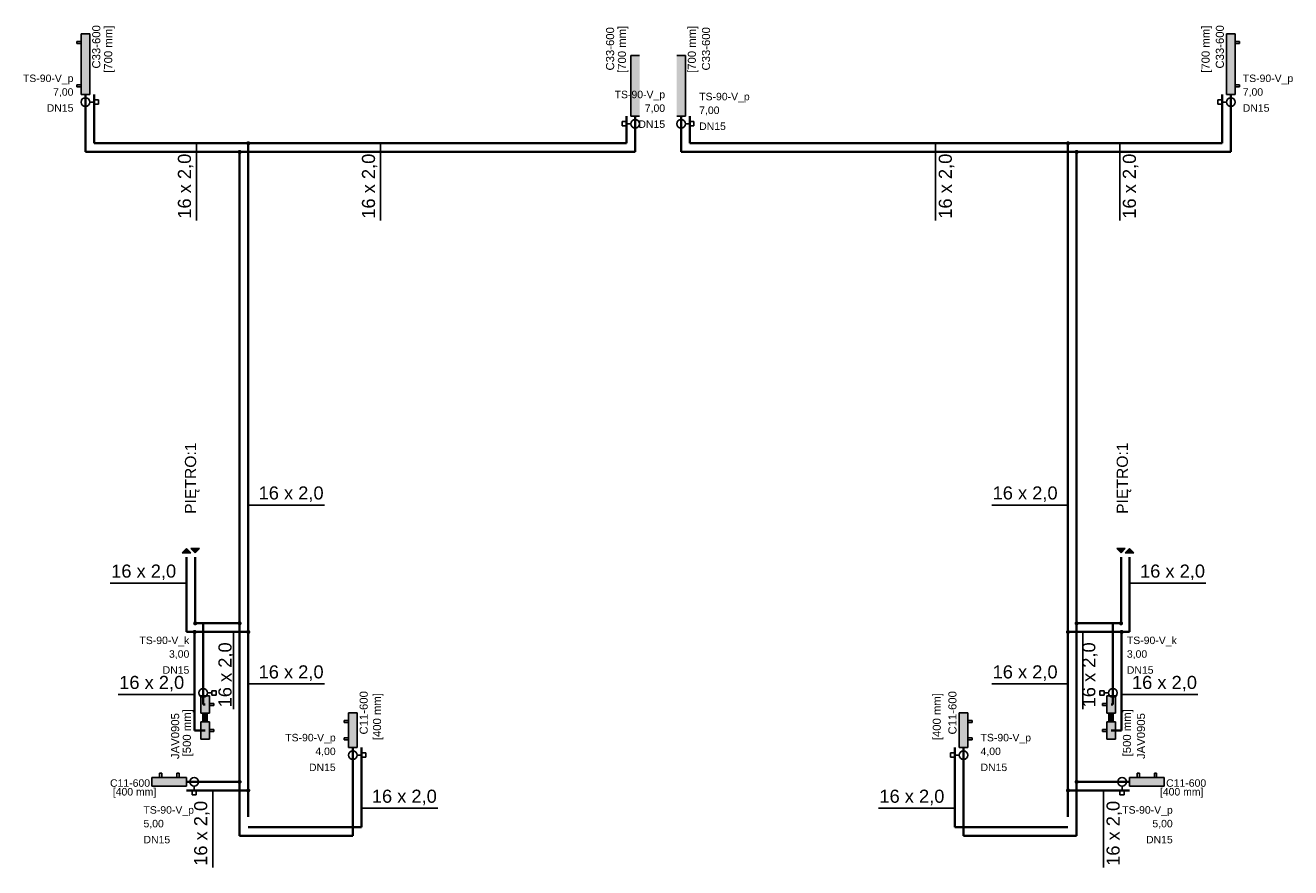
# Model space of a CAD drawing. Extents: x -69355 to 44226, y -75033 to 2252.
# Tile 2 of 9: x -69333 to -67870, y -72490 to -71517. Entities that reach past the tile are written whole.
import ezdxf
from ezdxf.lldxf.tags import DXFTag

# ---------------------------------------------------------------- set-up
doc = ezdxf.new("R2010")
doc.units = 0
for name, color, linetype in [('IS_Armatura_Therm', 18, 'SOLID'), ('IS_Grafika', 18, 'SOLID'), ('IS_Grzejniki_Plan_rzut', 18, 'SOLID'), ('IS_Opisy_działek_Therm', 18, 'SOLID'), ('IS_Text_Armatury_Therm', 7, 'Continuous'), ('IS_Text_Odbiornikow_Therm', 7, 'Continuous')]:
    doc.layers.add(name, color=color, linetype=linetype)
doc.layers.add('IS_Powrót', color=5, linetype='DASH', lineweight=35)
doc.layers.add('IS_Zasilanie', color=1, linetype='SOLID', lineweight=35)
doc.styles.get("Standard").update_dxf_attribs({"font": 'arial.ttf'})
tags = doc.linetypes.add('DASH', pattern=[15, 10, -5]).pattern_tags.tags
tags[6:7] = [DXFTag(74, 4), DXFTag(75, 0), DXFTag(340, '0'), DXFTag(46, 0.0), DXFTag(50, 0.0), DXFTag(44, 0.0), DXFTag(45, 0.0)]
tags[4:5] = [DXFTag(74, 4), DXFTag(75, 0), DXFTag(340, '0'), DXFTag(46, 0.0), DXFTag(50, 0.0), DXFTag(44, 0.0), DXFTag(45, 0.0)]
tags = doc.linetypes.add('SOLID', pattern=[10, 10, 0]).pattern_tags.tags
tags[6:7] = [DXFTag(74, 4), DXFTag(75, 0), DXFTag(340, '0'), DXFTag(46, 0.0), DXFTag(50, 0.0), DXFTag(44, 0.0), DXFTag(45, 0.0)]
tags[4:5] = [DXFTag(74, 4), DXFTag(75, 0), DXFTag(340, '0'), DXFTag(46, 0.0), DXFTag(50, 0.0), DXFTag(44, 0.0), DXFTag(45, 0.0)]

msp = doc.modelspace()

# ---------------------------------------------------------------- hatches: boundary and pattern name
at = {"layer": 'IS_Grafika'}
for points in [[(-69141.8, -72126.3), (-69146.8, -72121.3), (-69151.8, -72126.3)], [(-69131.8, -72121.3), (-69136.8, -72126.3), (-69141.8, -72121.3)], [(-68071.4, -72121.3), (-68066.4, -72126.3), (-68061.4, -72121.3)], [(-68061.4, -72126.3), (-68056.4, -72121.3), (-68051.4, -72126.3)]]:
    msp.add_hatch(color=256, dxfattribs=at).paths.add_polyline_path(points)
at = {"layer": 'IS_Grzejniki_Plan_rzut'}
for points in [[(-69268.8, -71526.6), (-69268.8, -71596.6), (-69258.8, -71596.6), (-69258.8, -71526.6)], [(-67934.4, -71526.6), (-67934.4, -71596.6), (-67944.4, -71596.6), (-67944.4, -71526.6)], [(-68623, -71621.7), (-68623, -71551.7), (-68633, -71551.7), (-68633, -71621.7)], [(-68580.1, -71621.7), (-68580.1, -71551.7), (-68570.1, -71551.7), (-68570.1, -71621.7)], [(-69120.3, -72291.6), (-69120.3, -72311.6), (-69130.3, -72311.6), (-69130.3, -72291.6)], [(-68082.9, -72291.6), (-68082.9, -72311.6), (-68072.9, -72311.6), (-68072.9, -72291.6)], [(-69122.8, -72321.6), (-69122.8, -72311.6), (-69127.8, -72311.6), (-69127.8, -72321.6)], [(-68959.6, -72311.3), (-68959.6, -72351.3), (-68949.6, -72351.3), (-68949.6, -72311.3)], [(-68243.6, -72311.3), (-68243.6, -72351.3), (-68253.6, -72351.3), (-68253.6, -72311.3)], [(-68080.4, -72321.6), (-68080.4, -72311.6), (-68075.4, -72311.6), (-68075.4, -72321.6)], [(-69120.3, -72341.6), (-69120.3, -72321.6), (-69130.3, -72321.6), (-69130.3, -72341.6)], [(-68082.9, -72341.6), (-68082.9, -72321.6), (-68072.9, -72321.6), (-68072.9, -72341.6)], [(-69146.8, -72386), (-69186.8, -72386), (-69186.8, -72396), (-69146.8, -72396)], [(-68056.4, -72386), (-68016.4, -72386), (-68016.4, -72396), (-68056.4, -72396)]]:
    msp.add_hatch(color=8, dxfattribs=at).paths.add_polyline_path(points)
at = {"layer": 'IS_Opisy_działek_Therm'}
h = msp.add_hatch(color=5, dxfattribs=at)
edge = h.paths.add_edge_path()
edge.add_arc((-69075.5, -71653), 2.4, 90, 450)
h = msp.add_hatch(color=5, dxfattribs=at)
edge = h.paths.add_edge_path()
edge.add_arc((-68127.7, -71653), 2.4, 90, 450, ccw=False)
h = msp.add_hatch(color=5, dxfattribs=at)
edge = h.paths.add_edge_path()
edge.add_arc((-69137.5, -72217.8), 2.4, 90, 450)
h = msp.add_hatch(color=5, dxfattribs=at)
edge = h.paths.add_edge_path()
edge.add_arc((-69075.5, -72217.8), 2.4, 90, 450)
h = msp.add_hatch(color=5, dxfattribs=at)
edge = h.paths.add_edge_path()
edge.add_arc((-68127.7, -72217.8), 2.4, 90, 450, ccw=False)
h = msp.add_hatch(color=5, dxfattribs=at)
edge = h.paths.add_edge_path()
edge.add_arc((-68065.7, -72217.8), 2.4, 90, 450, ccw=False)
h = msp.add_hatch(color=5, dxfattribs=at)
edge = h.paths.add_edge_path()
edge.add_arc((-69075.5, -72401), 2.4, 90, 450)
h = msp.add_hatch(color=5, dxfattribs=at)
edge = h.paths.add_edge_path()
edge.add_arc((-68127.7, -72401), 2.4, 90, 450, ccw=False)
at = {"layer": 'IS_Zasilanie'}
h = msp.add_hatch(color=256, dxfattribs=at)
edge = h.paths.add_edge_path()
edge.add_arc((-69085.5, -71663), 2.4, 90, 450)
h = msp.add_hatch(color=256, dxfattribs=at)
edge = h.paths.add_edge_path()
edge.add_arc((-68117.7, -71663), 2.4, 90, 450, ccw=False)
h = msp.add_hatch(color=256, dxfattribs=at)
edge = h.paths.add_edge_path()
edge.add_arc((-69136.8, -72207.8), 2.4, 90, 450)
h = msp.add_hatch(color=256, dxfattribs=at)
edge = h.paths.add_edge_path()
edge.add_arc((-69085.5, -72207.8), 2.4, 90, 450)
h = msp.add_hatch(color=256, dxfattribs=at)
edge = h.paths.add_edge_path()
edge.add_arc((-68117.7, -72207.8), 2.4, 90, 450, ccw=False)
h = msp.add_hatch(color=256, dxfattribs=at)
edge = h.paths.add_edge_path()
edge.add_arc((-68066.4, -72207.8), 2.4, 90, 450, ccw=False)
h = msp.add_hatch(color=256, dxfattribs=at)
edge = h.paths.add_edge_path()
edge.add_arc((-69085.5, -72391), 2.4, 90, 450)
h = msp.add_hatch(color=256, dxfattribs=at)
edge = h.paths.add_edge_path()
edge.add_arc((-68117.7, -72391), 2.4, 90, 450, ccw=False)

# ---------------------------------------------------------------- linework, layer by layer
at = {"layer": 'IS_Armatura_Therm', "color": 1}
for p, q in [((-69258.8, -71605.3), (-69253.8, -71605.3)), ((-69248.8, -71602.8), (-69253.8, -71602.8)), ((-69253.8, -71602.8), (-69253.8, -71607.8)), ((-69253.8, -71607.8), (-69248.8, -71607.8)), ((-69248.8, -71607.8), (-69248.8, -71602.8)), ((-67954.4, -71607.8), (-67954.4, -71602.8)), ((-67954.4, -71602.8), (-67949.4, -71602.8)), ((-67949.4, -71607.8), (-67954.4, -71607.8)), ((-67949.4, -71602.8), (-67949.4, -71607.8)), ((-67944.4, -71605.3), (-67949.4, -71605.3)), ((-68638, -71627.9), (-68643, -71627.9)), ((-68643, -71627.9), (-68643, -71632.9)), ((-68638, -71632.9), (-68638, -71627.9)), ((-68565.1, -71627.9), (-68560.1, -71627.9)), ((-68565.1, -71632.9), (-68565.1, -71627.9)), ((-68560.1, -71627.9), (-68560.1, -71632.9)), ((-68643, -71632.9), (-68638, -71632.9)), ((-68633, -71630.4), (-68638, -71630.4)), ((-68570.1, -71630.4), (-68565.1, -71630.4)), ((-68560.1, -71632.9), (-68565.1, -71632.9)), ((-69122.5, -72288.3), (-69117.5, -72288.3)), ((-69112.5, -72285.8), (-69117.5, -72285.8)), ((-69117.5, -72285.8), (-69117.5, -72290.8)), ((-69112.5, -72290.8), (-69112.5, -72285.8)), ((-68090.7, -72290.8), (-68090.7, -72285.8)), ((-68090.7, -72285.8), (-68085.7, -72285.8)), ((-68085.7, -72285.8), (-68085.7, -72290.8)), ((-68080.7, -72288.3), (-68085.7, -72288.3)), ((-69117.5, -72290.8), (-69112.5, -72290.8)), ((-68085.7, -72290.8), (-68090.7, -72290.8)), ((-68949.6, -72360.1), (-68944.6, -72360.1)), ((-68939.6, -72357.6), (-68944.6, -72357.6)), ((-68944.6, -72357.6), (-68944.6, -72362.6)), ((-68939.6, -72362.6), (-68939.6, -72357.6)), ((-68263.6, -72362.6), (-68263.6, -72357.6)), ((-68263.6, -72357.6), (-68258.6, -72357.6)), ((-68258.6, -72357.6), (-68258.6, -72362.6)), ((-68253.6, -72360.1), (-68258.6, -72360.1)), ((-68944.6, -72362.6), (-68939.6, -72362.6)), ((-68258.6, -72362.6), (-68263.6, -72362.6)), ((-69140.5, -72401), (-69140.5, -72406)), ((-69135.5, -72401), (-69140.5, -72401)), ((-69138, -72396), (-69138, -72401)), ((-69135.5, -72406), (-69135.5, -72401)), ((-68067.7, -72406), (-68067.7, -72401)), ((-68067.7, -72401), (-68062.7, -72401)), ((-68065.2, -72396), (-68065.2, -72401)), ((-68062.7, -72401), (-68062.7, -72406)), ((-69140.5, -72406), (-69135.5, -72406)), ((-68062.7, -72406), (-68067.7, -72406))]:
    msp.add_line(p, q, dxfattribs=at)
for centre in [(-69263.8, -71605.3), (-68628, -71630.4), (-69127.5, -72288.3), (-68954.6, -72360.1), (-69138, -72391)]:
    msp.add_ellipse(centre, major_axis=(5, 0), ratio=1, dxfattribs=at)
at = {"layer": 'IS_Armatura_Therm', "color": 1, "extrusion": (0, 0, -1)}
for centre in [(-67939.4, -71605.3), (-68575.1, -71630.4), (-68075.7, -72288.3), (-68248.6, -72360.1), (-68065.2, -72391)]:
    msp.add_ellipse(centre, major_axis=(-5, 0), ratio=1, dxfattribs=at)
at = {"layer": 'IS_Grafika'}
for p, q in [((-69146.8, -72121.3), (-69151.8, -72126.3)), ((-69151.8, -72126.3), (-69141.8, -72126.3)), ((-69141.8, -72126.3), (-69146.8, -72121.3)), ((-69136.8, -72126.3), (-69141.8, -72121.3)), ((-69141.8, -72121.3), (-69131.8, -72121.3)), ((-69141.8, -72126.3), (-69141.8, -72126.3)), ((-69131.8, -72121.3), (-69136.8, -72126.3)), ((-69131.8, -72121.3), (-69131.8, -72121.3)), ((-68071.4, -72121.3), (-68066.4, -72126.3)), ((-68061.4, -72121.3), (-68071.4, -72121.3)), ((-68071.4, -72121.3), (-68071.4, -72121.3)), ((-68066.4, -72126.3), (-68061.4, -72121.3)), ((-68061.4, -72126.3), (-68056.4, -72121.3)), ((-68051.4, -72126.3), (-68061.4, -72126.3)), ((-68061.4, -72126.3), (-68061.4, -72126.3)), ((-68056.4, -72121.3), (-68051.4, -72126.3))]:
    msp.add_line(p, q, dxfattribs=at)
at = {"layer": 'IS_Grzejniki_Plan_rzut'}
for p, q in [((-69268.8, -71526.6), (-69268.8, -71596.6)), ((-69258.8, -71526.6), (-69268.8, -71526.6)), ((-69268.8, -71526.6), (-69268.8, -71526.6)), ((-69258.8, -71596.6), (-69258.8, -71526.6)), ((-67944.4, -71596.6), (-67944.4, -71526.6)), ((-67944.4, -71526.6), (-67934.4, -71526.6)), ((-67934.4, -71526.6), (-67934.4, -71596.6)), ((-67934.4, -71526.6), (-67934.4, -71526.6)), ((-69268.8, -71535.3), (-69273.8, -71535.3)), ((-69273.8, -71535.3), (-69273.8, -71537.8)), ((-69273.8, -71537.8), (-69268.8, -71537.8)), ((-67934.4, -71535.3), (-67929.4, -71535.3)), ((-67929.4, -71537.8), (-67934.4, -71537.8)), ((-67929.4, -71535.3), (-67929.4, -71537.8)), ((-68623, -71551.7), (-68633, -71551.7)), ((-68633, -71551.7), (-68633, -71621.7)), ((-68580.1, -71551.7), (-68570.1, -71551.7)), ((-68570.1, -71551.7), (-68570.1, -71621.7)), ((-69273.8, -71587.8), (-69273.8, -71585.3)), ((-69273.8, -71585.3), (-69268.8, -71585.3)), ((-67929.4, -71585.3), (-67934.4, -71585.3)), ((-67929.4, -71587.8), (-67929.4, -71585.3)), ((-69268.8, -71587.8), (-69273.8, -71587.8)), ((-69268.8, -71596.6), (-69258.8, -71596.6)), ((-67934.4, -71596.6), (-67944.4, -71596.6)), ((-67934.4, -71587.8), (-67929.4, -71587.8)), ((-68633, -71621.7), (-68623, -71621.7)), ((-68570.1, -71621.7), (-68580.1, -71621.7)), ((-69130.3, -72311.6), (-69130.3, -72291.6)), ((-69130.3, -72291.6), (-69120.3, -72291.6)), ((-69120.3, -72291.6), (-69120.3, -72311.6)), ((-69120.3, -72291.6), (-69120.3, -72291.6)), ((-69120.3, -72300.4), (-69115.3, -72300.4)), ((-69115.3, -72302.9), (-69120.3, -72302.9)), ((-69115.3, -72300.4), (-69115.3, -72302.9)), ((-68082.9, -72300.4), (-68087.9, -72300.4)), ((-68087.9, -72300.4), (-68087.9, -72302.9)), ((-68087.9, -72302.9), (-68082.9, -72302.9)), ((-68082.9, -72291.6), (-68082.9, -72311.6)), ((-68072.9, -72291.6), (-68082.9, -72291.6)), ((-68082.9, -72291.6), (-68082.9, -72291.6)), ((-68072.9, -72311.6), (-68072.9, -72291.6)), ((-69120.3, -72311.6), (-69130.3, -72311.6)), ((-69122.8, -72311.6), (-69127.8, -72311.6)), ((-69127.8, -72311.6), (-69127.8, -72321.6)), ((-69122.8, -72321.6), (-69122.8, -72311.6)), ((-68959.6, -72311.3), (-68959.6, -72351.3)), ((-68949.6, -72311.3), (-68959.6, -72311.3)), ((-68959.6, -72311.3), (-68959.6, -72311.3)), ((-68949.6, -72351.3), (-68949.6, -72311.3)), ((-68253.6, -72351.3), (-68253.6, -72311.3)), ((-68253.6, -72311.3), (-68243.6, -72311.3)), ((-68243.6, -72311.3), (-68243.6, -72351.3)), ((-68243.6, -72311.3), (-68243.6, -72311.3)), ((-68082.9, -72311.6), (-68072.9, -72311.6)), ((-68080.4, -72321.6), (-68080.4, -72311.6)), ((-68080.4, -72311.6), (-68075.4, -72311.6)), ((-68075.4, -72311.6), (-68075.4, -72321.6)), ((-69120.3, -72321.6), (-69130.3, -72321.6)), ((-69130.3, -72321.6), (-69130.3, -72341.6)), ((-69127.8, -72321.6), (-69122.8, -72321.6)), ((-69122.8, -72321.6), (-69122.8, -72321.6)), ((-69120.3, -72341.6), (-69120.3, -72321.6)), ((-69115.3, -72330.4), (-69120.3, -72330.4)), ((-69115.3, -72332.9), (-69115.3, -72330.4)), ((-68959.6, -72320.1), (-68964.6, -72320.1)), ((-68964.6, -72320.1), (-68964.6, -72322.6)), ((-68964.6, -72322.6), (-68959.6, -72322.6)), ((-68243.6, -72320.1), (-68238.6, -72320.1)), ((-68238.6, -72322.6), (-68243.6, -72322.6)), ((-68238.6, -72320.1), (-68238.6, -72322.6)), ((-68087.9, -72332.9), (-68087.9, -72330.4)), ((-68087.9, -72330.4), (-68082.9, -72330.4)), ((-68082.9, -72341.6), (-68082.9, -72321.6)), ((-68082.9, -72321.6), (-68072.9, -72321.6)), ((-68075.4, -72321.6), (-68080.4, -72321.6)), ((-68080.4, -72321.6), (-68080.4, -72321.6)), ((-68072.9, -72321.6), (-68072.9, -72341.6)), ((-69130.3, -72341.6), (-69120.3, -72341.6)), ((-69120.3, -72332.9), (-69115.3, -72332.9)), ((-69120.3, -72341.6), (-69120.3, -72341.6)), ((-68964.6, -72342.6), (-68964.6, -72340.1)), ((-68964.6, -72340.1), (-68959.6, -72340.1)), ((-68959.6, -72342.6), (-68964.6, -72342.6)), ((-68238.6, -72340.1), (-68243.6, -72340.1)), ((-68243.6, -72342.6), (-68238.6, -72342.6)), ((-68238.6, -72342.6), (-68238.6, -72340.1)), ((-68082.9, -72332.9), (-68087.9, -72332.9)), ((-68072.9, -72341.6), (-68082.9, -72341.6)), ((-68082.9, -72341.6), (-68082.9, -72341.6)), ((-68959.6, -72351.3), (-68949.6, -72351.3)), ((-68243.6, -72351.3), (-68253.6, -72351.3)), ((-69146.8, -72386), (-69186.8, -72386)), ((-69186.8, -72386), (-69186.8, -72396)), ((-69178, -72386), (-69178, -72381)), ((-69178, -72381), (-69175.5, -72381)), ((-69175.5, -72381), (-69175.5, -72386)), ((-69155.5, -72381), (-69158, -72381)), ((-69158, -72381), (-69158, -72386)), ((-69155.5, -72386), (-69155.5, -72381)), ((-69146.8, -72396), (-69146.8, -72386)), ((-69146.8, -72386), (-69146.8, -72386)), ((-68056.4, -72386), (-68016.4, -72386)), ((-68056.4, -72396), (-68056.4, -72386)), ((-68056.4, -72386), (-68056.4, -72386)), ((-68047.7, -72386), (-68047.7, -72381)), ((-68047.7, -72381), (-68045.2, -72381)), ((-68045.2, -72381), (-68045.2, -72386)), ((-68025.2, -72381), (-68027.7, -72381)), ((-68027.7, -72381), (-68027.7, -72386)), ((-68025.2, -72386), (-68025.2, -72381)), ((-68016.4, -72386), (-68016.4, -72396)), ((-69186.8, -72396), (-69146.8, -72396)), ((-68016.4, -72396), (-68056.4, -72396))]:
    msp.add_line(p, q, dxfattribs=at)
at = {"layer": 'IS_Opisy_działek_Therm'}
for p, q in [((-69135.3, -71653), (-69135.3, -71742.2)), ((-68922.5, -71653), (-68922.5, -71742.2)), ((-68280.7, -71653), (-68280.7, -71742.2)), ((-68067.9, -71653), (-68067.9, -71742.2)), ((-69075.5, -72071.1), (-68987.3, -72071.1)), ((-68127.7, -72071.1), (-68215.9, -72071.1)), ((-69146.8, -72161.4), (-69235, -72161.4)), ((-68056.4, -72161.4), (-67968.2, -72161.4)), ((-69092.5, -72217.8), (-69092.5, -72307)), ((-68110.7, -72217.8), (-68110.7, -72307)), ((-69075.5, -72277.9), (-68987.3, -72277.9)), ((-68127.7, -72277.9), (-68215.9, -72277.9)), ((-69137.5, -72290.1), (-69225.7, -72290.1)), ((-68065.7, -72290.1), (-67977.5, -72290.1)), ((-69116.5, -72401), (-69116.5, -72490.2)), ((-68086.7, -72401), (-68086.7, -72490.2)), ((-68944.6, -72421.6), (-68856.4, -72421.6)), ((-68258.6, -72421.6), (-68346.8, -72421.6))]:
    msp.add_line(p, q, dxfattribs=at)
at = {"layer": 'IS_Powrót'}
for p, q in [((-69253.8, -71653), (-69253.8, -71596.6)), ((-67949.4, -71653), (-67949.4, -71596.6)), ((-68638, -71653), (-68638, -71621.7)), ((-68565.1, -71653), (-68565.1, -71621.7)), ((-69075.5, -71653), (-69253.8, -71653)), ((-69075.5, -71653), (-68638, -71653)), ((-69075.5, -72217.8), (-69075.5, -71653)), ((-68127.7, -71653), (-68565.1, -71653)), ((-68127.7, -71653), (-67949.4, -71653)), ((-68127.7, -72217.8), (-68127.7, -71653)), ((-69146.8, -72131.3), (-69146.8, -72217.8)), ((-68056.4, -72131.3), (-68056.4, -72217.8)), ((-69146.8, -72217.8), (-69075.5, -72217.8)), ((-69137.5, -72217.8), (-69137.5, -72331.6)), ((-69075.5, -72217.8), (-69075.5, -72413)), ((-68127.7, -72217.8), (-68127.7, -72413)), ((-68056.4, -72217.8), (-68127.7, -72217.8)), ((-68065.7, -72217.8), (-68065.7, -72331.6)), ((-69137.5, -72331.6), (-69125.3, -72331.6)), ((-68065.7, -72331.6), (-68077.9, -72331.6)), ((-68944.6, -72443.4), (-68944.6, -72351.3)), ((-68258.6, -72443.4), (-68258.6, -72351.3)), ((-69146.8, -72401), (-69075.5, -72401)), ((-69075.5, -72401), (-69075.5, -72431.5)), ((-68056.4, -72401), (-68127.7, -72401)), ((-68127.7, -72401), (-68127.7, -72431.5)), ((-69075.5, -72443.4), (-68944.6, -72443.4)), ((-68127.7, -72443.4), (-68258.6, -72443.4))]:
    msp.add_line(p, q, dxfattribs=at)
at = {"layer": 'IS_Zasilanie'}
for p, q in [((-69263.8, -71663), (-69263.8, -71596.6)), ((-67939.4, -71663), (-67939.4, -71596.6)), ((-68628, -71663), (-68628, -71621.7)), ((-68575.1, -71663), (-68575.1, -71621.7)), ((-69085.5, -71663), (-69263.8, -71663)), ((-69085.5, -71663), (-68628, -71663)), ((-69085.5, -72207.8), (-69085.5, -71663)), ((-68117.7, -71663), (-68575.1, -71663)), ((-68117.7, -71663), (-67939.4, -71663)), ((-68117.7, -72207.8), (-68117.7, -71663)), ((-69136.8, -72131.3), (-69136.8, -72207.8)), ((-68066.4, -72131.3), (-68066.4, -72207.8)), ((-69136.8, -72207.8), (-69085.5, -72207.8)), ((-69127.5, -72207.8), (-69127.5, -72301.6)), ((-69085.5, -72207.8), (-69085.5, -72403)), ((-68117.7, -72207.8), (-68117.7, -72403)), ((-68066.4, -72207.8), (-68117.7, -72207.8)), ((-68075.7, -72207.8), (-68075.7, -72301.6)), ((-69127.5, -72301.6), (-69125.3, -72301.6)), ((-68075.7, -72301.6), (-68077.9, -72301.6)), ((-68954.6, -72453.4), (-68954.6, -72351.3)), ((-68248.6, -72453.4), (-68248.6, -72351.3)), ((-69146.8, -72391), (-69085.5, -72391)), ((-69085.5, -72403), (-69085.5, -72453.4)), ((-68056.4, -72391), (-68117.7, -72391)), ((-68117.7, -72403), (-68117.7, -72453.4)), ((-69085.5, -72453.4), (-68954.6, -72453.4)), ((-68117.7, -72453.4), (-68248.6, -72453.4))]:
    msp.add_line(p, q, dxfattribs=at)

# ---------------------------------------------------------------- texts
at = {"layer": 'IS_Grafika', "char_height": 12.96, "rotation": 90}
for insert, attachment_point in [((-69131.8, -72081.3), 7), ((-68071.4, -72081.3), 1)]:
    msp.add_mtext('\\fArial|b0|i0;PIĘTRO:1', dxfattribs=dict(at, insert=insert, attachment_point=attachment_point))
at = {"layer": 'IS_Opisy_działek_Therm', "char_height": 15.12, "rotation": 90}
for insert, attachment_point in [((-69138.9, -71665), 9), ((-68926.1, -71665), 9), ((-68277.1, -71665), 3), ((-68064.3, -71665), 3), ((-69092, -72229.8), 9), ((-68111.2, -72229.8), 3), ((-69120.1, -72413), 9), ((-68083.1, -72413), 3)]:
    msp.add_mtext('\\fArial|b0|i0;16 x 2,0', dxfattribs=dict(at, insert=insert, attachment_point=attachment_point))
at = {"layer": 'IS_Opisy_działek_Therm', "char_height": 15.12}
for insert, attachment_point in [((-69063.5, -72067.5), 7), ((-68139.7, -72067.5), 9), ((-69158.8, -72157.8), 9), ((-68044.4, -72157.8), 7), ((-69063.5, -72274.3), 7), ((-68139.7, -72274.3), 9), ((-69149.5, -72286.5), 9), ((-68053.7, -72286.5), 7), ((-68932.6, -72418), 7), ((-68270.6, -72418), 9)]:
    msp.add_mtext('\\fArial|b0|i0;16 x 2,0', dxfattribs=dict(at, insert=insert, attachment_point=attachment_point))
at = {"layer": 'IS_Text_Armatury_Therm', "linetype": 'SOLID', "char_height": 8.64}
for s, insert, attachment_point in [('\\fArial|b0|i0;TS-90-V_p', (-69277.6, -71584.8), 9), ('\\fArial|b0|i0;TS-90-V_p', (-67925.6, -71584.8), 7), ('\\fArial|b0|i0;7,00', (-69277.6, -71599.6), 9), ('\\fArial|b0|i0;TS-90-V_p', (-68593.5, -71603.5), 9), ('\\fArial|b0|i0;TS-90-V_p', (-68554.1, -71605.9), 7), ('\\fArial|b0|i0;7,00', (-67925.6, -71599.6), 7), ('\\fArial|b0|i0;DN15  ', (-69277.6, -71616.6), 9), ('\\fArial|b0|i0;7,00', (-68593.5, -71618.3), 9), ('\\fArial|b0|i0;7,00', (-68554.1, -71620.7), 7), ('\\fArial|b0|i0;DN15  ', (-67925.6, -71616.6), 7), ('\\fArial|b0|i0;DN15  ', (-68593.5, -71635.3), 9), ('\\fArial|b0|i0;DN15  ', (-68554.1, -71637.7), 7), ('\\fArial|b0|i0;TS-90-V_k', (-69143.6, -72234.3), 9), ('\\fArial|b0|i0;TS-90-V_k', (-68059.6, -72234.3), 7), ('\\fArial|b0|i0;3,00', (-69143.6, -72249.2), 9), ('\\fArial|b0|i0;3,00', (-68059.6, -72249.2), 7), ('\\fArial|b0|i0;DN15  ', (-69143.6, -72266.2), 9), ('\\fArial|b0|i0;DN15  ', (-68059.6, -72266.2), 7), ('\\fArial|b0|i0;TS-90-V_p', (-68974.4, -72346.8), 9), ('\\fArial|b0|i0;TS-90-V_p', (-68228.8, -72346.8), 7), ('\\fArial|b0|i0;4,00', (-68974.4, -72361.7), 9), ('\\fArial|b0|i0;4,00', (-68228.8, -72361.7), 7), ('\\fArial|b0|i0;DN15  ', (-68974.4, -72378.7), 9), ('\\fArial|b0|i0;DN15  ', (-68228.8, -72378.7), 7), ('\\fArial|b0|i0;TS-90-V_p', (-69196.6, -72430.4), 7), ('\\fArial|b0|i0;TS-90-V_p', (-68006.6, -72430.4), 9), ('\\fArial|b0|i0;5,00', (-69196.6, -72445.2), 7), ('\\fArial|b0|i0;5,00', (-68006.6, -72445.2), 9), ('\\fArial|b0|i0;DN15  ', (-69196.6, -72462.2), 7), ('\\fArial|b0|i0;DN15  ', (-68006.6, -72462.2), 9)]:
    msp.add_mtext(s, dxfattribs=dict(at, insert=insert, attachment_point=attachment_point))
at = {"layer": 'IS_Text_Odbiornikow_Therm', "linetype": 'SOLID', "char_height": 9.36, "rotation": 90}
for s, insert, attachment_point in [('\\fArial|b0|i0;C33-600', (-69255.9, -71566.6), 1), ('\\fArial|b0|i0;[700 mm]', (-69242.1, -71517), 3), ('\\fArial|b0|i0;C33-600', (-68652.3, -71518.7), 9), ('\\fArial|b0|i0;[700 mm]', (-68635.9, -71571.7), 7), ('\\fArial|b0|i0;[700 mm]', (-68567.3, -71571.7), 1), ('\\fArial|b0|i0;C33-600', (-68550.9, -71518.7), 3), ('\\fArial|b0|i0;[700 mm]', (-67961.1, -71517), 9), ('\\fArial|b0|i0;C33-600', (-67947.3, -71566.6), 7), ('\\fArial|b0|i0;C11-600', (-68946.7, -72336.3), 1), ('\\fArial|b0|i0;[400 mm]', (-68931.3, -72288.4), 3), ('\\fArial|b0|i0;[400 mm]', (-68271.9, -72288.4), 9), ('\\fArial|b0|i0;C11-600', (-68256.5, -72336.3), 7), ('\\fArial|b0|i0;JAV0905', (-69155.2, -72311.6), 9), ('\\fArial|b0|i0;[500 mm]', (-69139, -72361.6), 7), ('\\fArial|b0|i0;[500 mm]', (-68064.2, -72361.6), 1), ('\\fArial|b0|i0;JAV0905', (-68048, -72311.6), 3)]:
    msp.add_mtext(s, dxfattribs=dict(at, insert=insert, attachment_point=attachment_point))
at = {"layer": 'IS_Text_Odbiornikow_Therm', "linetype": 'SOLID', "char_height": 8.64}
for s, insert, attachment_point in [('\\fArial|b0|i0;C11-600', (-69235.3, -72388.1), 1), ('\\fArial|b0|i0;C11-600', (-67967.9, -72388.1), 3), ('\\fArial|b0|i0;[400 mm]', (-69181.8, -72398.2), 3), ('\\fArial|b0|i0;[400 mm]', (-68021.4, -72398.2), 1)]:
    msp.add_mtext(s, dxfattribs=dict(at, insert=insert, attachment_point=attachment_point))

doc.saveas('drawing.dxf')
